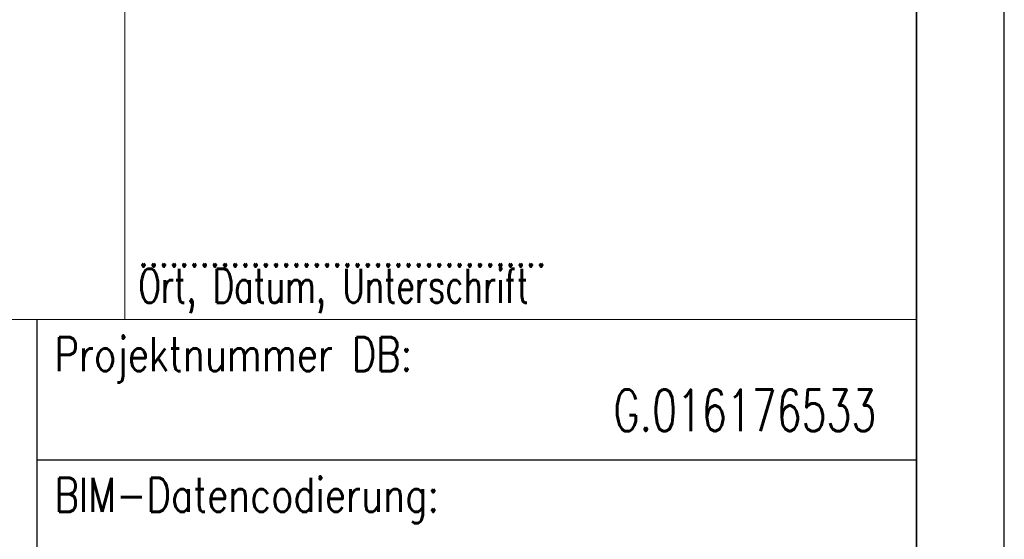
# Model space of a CAD drawing. Header units: metres. Extents: x -11 to 3443208, y -13 to 5427948.
# Tile 26 of 29: x 149.69 to 152.49, y 22.95 to 24.43. Entities that reach past the tile are written whole.
import ezdxf

# ---------------------------------------------------------------- set-up
doc = ezdxf.new("R2010")
doc.units = ezdxf.units.M
for name, color, linetype in [('_SF025', 7, 'Continuous'), ('Stempel', 7, 'Continuous'), ('T__RANDI', 3, 'Continuous'), ('T__RANDO', 7, 'Continuous')]:
    doc.layers.add(name, color=color, linetype=linetype)
doc.styles.add('SIMPLEX8', font='simplexd.shx', dxfattribs={"width": 0.8})

# ---------------------------------------------------------------- blocks, each defined once
blk = doc.blocks.new('SOF_PAGEMARGIN_FB77')
at = {"layer": 'T__RANDI', "color": 3}
blk.add_line((205, 5), (205, 292), dxfattribs=at)
at = {"layer": 'T__RANDO', "color": 7}
blk.add_line((210, 0), (210, 297), dxfattribs=at)
blk = doc.blocks.new('Planstempel')
at = {"layer": '_SF025'}
for p, q in [((-2.75, 5.1), (-2.75, 1.9)), ((-0.25, 4.7), (-2.75, 4.7))]:
    blk.add_line(p, q, dxfattribs=at)
at = {"layer": 'Stempel', "color": 1}
blk.add_line((-0.25, 14.5762), (-0.25, 0.25), dxfattribs=at)
at = {"layer": 'Stempel', "color": 7, "lineweight": 18}
for p, q in [((-2.5, 6.85), (-2.5, 5.1)), ((-9.25, 5.1), (-0.25, 5.1))]:
    blk.add_line(p, q, dxfattribs=at)
at = {"layer": 'Stempel', "color": 7, "lineweight": 18, "style": 'SIMPLEX8', "width": 0.7}
for s, p in [('........................................', (-2.4616, 5.2501)), ('Ort, Datum, Unterschrift', (-2.4616, 5.1478))]:
    blk.add_text(s, height=0.096626, dxfattribs=at).set_placement(p)
at = {"layer": 'Stempel', "color": 1, "lineweight": 25, "style": 'SIMPLEX8', "width": 0.7}
blk.add_text('G.016176533', height=0.118098, dxfattribs=at).set_placement((-1.1112, 4.7828))
at = {"layer": 'Stempel', "color": 7, "lineweight": 18, "char_height": 0.096626, "attachment_point": 1, "style": 'SIMPLEX8', "bg_fill": 2}
for s, insert in [('Projektnummer DB:', (-2.7, 5.05)), ('BIM-Datencodierung:', (-2.7, 4.65))]:
    blk.add_mtext(s, dxfattribs=dict(at, insert=insert))

msp = doc.modelspace()

# ---------------------------------------------------------------- block references
at = {"linetype": 'Continuous', "lineweight": 18, "xscale": 0.05, "yscale": 0.05, "zscale": 0.05}
msp.add_blockref('SOF_PAGEMARGIN_FB77', (141.9919, 18.478), dxfattribs=at)

# ---------------------------------------------------------------- next in the draw order: block references
at = {"linetype": 'Continuous', "lineweight": 18}
msp.add_blockref('Planstempel', (152.4919, 18.478), dxfattribs=at)

doc.saveas('drawing.dxf')
